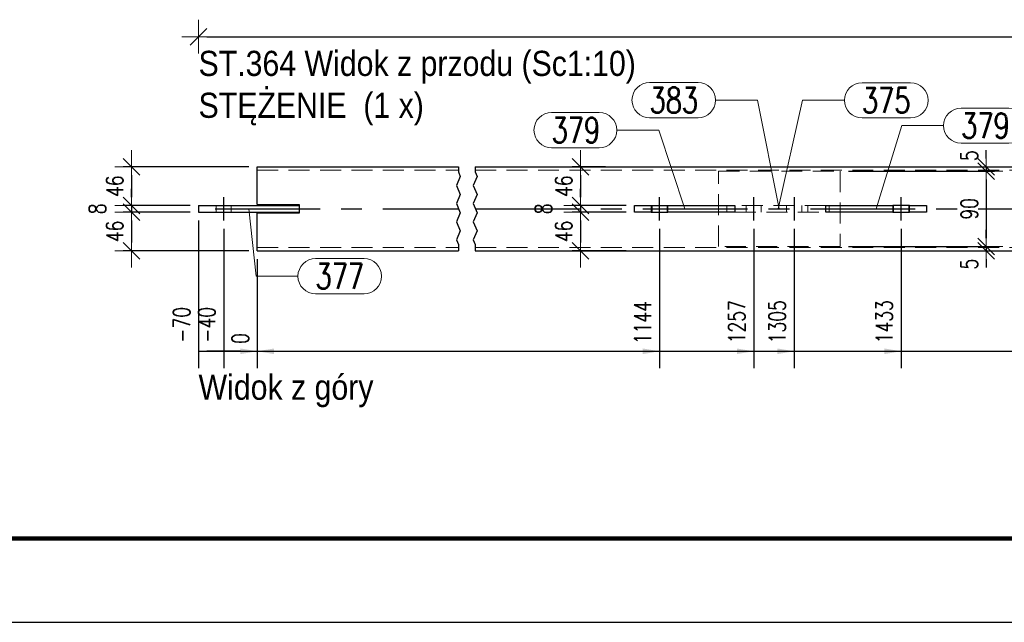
# Model space of a CAD drawing. Header units: millimetres. Extents: x -1005 to 207, y 18226 to 18896.
# Tile 2 of 50: x -832 to -715, y 18226 to 18298. Entities that reach past the tile are written whole.
import ezdxf

# ---------------------------------------------------------------- set-up
doc = ezdxf.new("R2010")
doc.units = ezdxf.units.MM
doc.header["$LTSCALE"] = 10
doc.linetypes.add('HIDDEN', pattern=[0.375, 0.25, -0.125])
doc.linetypes.add('MITTE', pattern=[2, 1.25, -0.25, 0.25, -0.25])
doc.layers.get('Defpoints').update_dxf_attribs({"color": 1})
doc.layers.add('_FORMATKA', color=8, linetype='Continuous', plot=False)
for name, color, linetype, lineweight in [('_RAMKA', 7, 'Continuous', 35), ('PS_DIM', 4, 'Continuous', 13), ('PS_Hidden', 2, 'HIDDEN', 9), ('PS_Pos', 1, 'Continuous', 15), ('PS_Shape', 161, 'Continuous', 30), ('PS_SOLID', 7, 'Continuous', 30), ('PS_TEXT', 3, 'Continuous', 18)]:
    doc.layers.add(name, color=color, linetype=linetype, lineweight=lineweight)
doc.layers.add('PS_Mid', color=5, linetype='MITTE')
doc.styles.add('gil', font='txt', dxfattribs={"width": 0.9})
doc.styles.add('simplex', font='simplex.shx', dxfattribs={"width": 0.75})
doc.dimstyles.new('1_10_GŁ_DS1-LS10', dxfattribs={"dimtxt": 2, "dimasz": 2, "dimexe": 2, "dimexo": 1, "dimgap": 1, "dimtad": 1, "dimjust": 4, "dimdec": 0, "dimlfac": 10, "dimtxsty": 'simplex', "dimblk1": 'NONE', "dimsah": 1, "dimcen": 2, "dimclrd": 256, "dimclre": 256, "dimclrt": 3, "dimadec": 1, "dimazin": 0, "dimtfac": 1, "dimtdec": 0, "dimtmove": 2, "dimatfit": 3, "dimfxl": 1, "dimarcsym": 0})
doc.dimstyles.new('1_10_PRZ_DS1-LS10', dxfattribs={"dimtxt": 2, "dimasz": 1, "dimexe": 2, "dimexo": 5, "dimgap": 1, "dimtad": 1, "dimdec": 0, "dimlfac": 10, "dimtxsty": 'simplex', "dimblk": 'dimznak', "dimcen": 2, "dimse1": 1, "dimse2": 1, "dimclrt": 3, "dimadec": 1, "dimazin": 0, "dimtfac": 1, "dimtdec": 0, "dimtix": 1, "dimtmove": 2, "dimatfit": 3, "dimldrblk": 'dim-grot', "dimfxl": 1, "dimarcsym": 0})
doc.dimstyles.new('1_10_SC', dxfattribs={"dimtxt": 2, "dimasz": 1, "dimexe": 1, "dimexo": 1, "dimgap": 1, "dimtad": 1, "dimdec": 0, "dimlfac": 10, "dimtxsty": 'simplex', "dimblk": 'dimznak', "dimcen": 2, "dimclrd": 256, "dimclre": 256, "dimclrt": 3, "dimadec": 1, "dimazin": 0, "dimtfac": 1, "dimtdec": 0, "dimtix": 1, "dimtmove": 2, "dimatfit": 3, "dimldrblk": 'dim-grot', "dimfxl": 1, "dimarcsym": 0})

# ---------------------------------------------------------------- blocks, each defined once
blk = doc.blocks.new('dimznak')
at = {"color": 0}
for points in [[(0, 2), (0, -2)], [(-2, 0), (2, 0)]]:
    blk.add_lwpolyline(points, dxfattribs=at)
at = {"color": 2}
blk.add_lwpolyline([(1, 1), (-1, -1)], dxfattribs=at)
blk = doc.blocks.new('*D145')
at = {"layer": 'Defpoints', "color": 0, "transparency": 16777216}
for p in [(-803.74, 18280.28), (-818.74, 18275.68), (-810.74, 18275.68)]:
    blk.add_point(p, dxfattribs=at)
at = {"layer": 'PS_DIM', "lineweight": -2, "transparency": 16777216}
for p, q in [((-804.74, 18280.28), (-819.74, 18280.28)), ((-818.74, 18279.28), (-818.74, 18276.68)), ((-811.74, 18275.68), (-819.74, 18275.68))]:
    blk.add_line(p, q, dxfattribs=at)
for p, rotation in [((-818.74, 18280.28), 90), ((-818.74, 18275.68), 270)]:
    blk.add_blockref('dimznak', p, dxfattribs=dict(at, rotation=rotation))
at = {"layer": 'PS_DIM', "color": 3, "transparency": 16777216, "insert": (-820.74, 18277.98), "char_height": 2, "attachment_point": 5, "rotation": 90, "style": 'simplex'}
blk.add_mtext('46', dxfattribs=at)
blk = doc.blocks.new('dim-grot')
blk.add_hatch(color=256).paths.add_polyline_path([(0, 0), (-2, 0.5), (-2, -0.5)])
blk.add_lwpolyline([(0, 0), (-2, 0.5), (-2, -0.5), (0, 0)])
blk = doc.blocks.new('*D146')
at = {"layer": 'Defpoints', "color": 0, "transparency": 16777216}
for p in [(-818.74, 18274.88), (-810.74, 18275.68), (-810.74, 18274.88)]:
    blk.add_point(p, dxfattribs=at)
at = {"layer": 'PS_DIM', "lineweight": -2, "transparency": 16777216}
for p, q in [((-818.74, 18276.68), (-818.74, 18277.68)), ((-811.74, 18275.68), (-819.74, 18275.68)), ((-811.74, 18274.88), (-819.74, 18274.88)), ((-818.74, 18275.68), (-818.74, 18274.88)), ((-818.74, 18273.88), (-818.74, 18272.88))]:
    blk.add_line(p, q, dxfattribs=at)
for p, rotation in [((-818.74, 18275.68), 270), ((-818.74, 18274.88), 90)]:
    blk.add_blockref('dimznak', p, dxfattribs=dict(at, rotation=rotation))
at = {"layer": 'PS_DIM', "color": 3, "transparency": 16777216, "insert": (-822.8, 18275.28), "char_height": 2, "attachment_point": 5, "rotation": 90, "style": 'simplex'}
blk.add_mtext('8', dxfattribs=at)
blk = doc.blocks.new('*D147')
at = {"layer": 'Defpoints', "color": 0, "transparency": 16777216}
for p in [(-810.74, 18274.88), (-818.74, 18270.28), (-803.74, 18270.28)]:
    blk.add_point(p, dxfattribs=at)
at = {"layer": 'PS_DIM', "lineweight": -2, "transparency": 16777216}
for p, q in [((-811.74, 18274.88), (-819.74, 18274.88)), ((-818.74, 18273.88), (-818.74, 18271.28)), ((-804.74, 18270.28), (-819.74, 18270.28))]:
    blk.add_line(p, q, dxfattribs=at)
for p, rotation in [((-818.74, 18274.88), 90), ((-818.74, 18270.28), 270)]:
    blk.add_blockref('dimznak', p, dxfattribs=dict(at, rotation=rotation))
at = {"layer": 'PS_DIM', "color": 3, "transparency": 16777216, "insert": (-820.74, 18272.58), "char_height": 2, "attachment_point": 5, "rotation": 90, "style": 'simplex'}
blk.add_mtext('46', dxfattribs=at)
blk = doc.blocks.new('*D205')
at = {"layer": 'Defpoints', "color": 0, "transparency": 16777216}
for p in [(-761.2, 18280.28), (-765.17, 18275.68), (-758.74, 18275.68)]:
    blk.add_point(p, dxfattribs=at)
at = {"layer": 'PS_DIM', "lineweight": -2, "transparency": 16777216}
for p, q in [((-762.2, 18280.28), (-766.17, 18280.28)), ((-765.17, 18279.28), (-765.17, 18276.68)), ((-759.74, 18275.68), (-766.17, 18275.68))]:
    blk.add_line(p, q, dxfattribs=at)
for p, rotation in [((-765.17, 18280.28), 90), ((-765.17, 18275.68), 270)]:
    blk.add_blockref('dimznak', p, dxfattribs=dict(at, rotation=rotation))
at = {"layer": 'PS_DIM', "color": 3, "transparency": 16777216, "insert": (-767.17, 18277.98), "char_height": 2, "attachment_point": 5, "rotation": 90, "style": 'simplex'}
blk.add_mtext('46', dxfattribs=at)
blk = doc.blocks.new('*D206')
at = {"layer": 'Defpoints', "color": 0, "transparency": 16777216}
for p in [(-765.17, 18274.88), (-758.74, 18275.68), (-758.74, 18274.88)]:
    blk.add_point(p, dxfattribs=at)
at = {"layer": 'PS_DIM', "lineweight": -2, "transparency": 16777216}
for p, q in [((-765.17, 18276.68), (-765.17, 18277.68)), ((-759.74, 18275.68), (-766.17, 18275.68)), ((-759.74, 18274.88), (-766.17, 18274.88)), ((-765.17, 18275.68), (-765.17, 18274.88)), ((-765.17, 18273.88), (-765.17, 18272.88))]:
    blk.add_line(p, q, dxfattribs=at)
for p, rotation in [((-765.17, 18275.68), 270), ((-765.17, 18274.88), 90)]:
    blk.add_blockref('dimznak', p, dxfattribs=dict(at, rotation=rotation))
at = {"layer": 'PS_DIM', "color": 3, "transparency": 16777216, "insert": (-769.59, 18275.28), "char_height": 2, "attachment_point": 5, "rotation": 90, "style": 'simplex'}
blk.add_mtext('8', dxfattribs=at)
blk = doc.blocks.new('*D207')
at = {"layer": 'Defpoints', "color": 0, "transparency": 16777216}
for p in [(-758.74, 18274.88), (-765.17, 18270.28), (-758.74, 18270.28)]:
    blk.add_point(p, dxfattribs=at)
at = {"layer": 'PS_DIM', "lineweight": -2, "transparency": 16777216}
for p, q in [((-759.74, 18274.88), (-766.17, 18274.88)), ((-765.17, 18273.88), (-765.17, 18271.28)), ((-759.74, 18270.28), (-766.17, 18270.28))]:
    blk.add_line(p, q, dxfattribs=at)
for p, rotation in [((-765.17, 18274.88), 90), ((-765.17, 18270.28), 270)]:
    blk.add_blockref('dimznak', p, dxfattribs=dict(at, rotation=rotation))
at = {"layer": 'PS_DIM', "color": 3, "transparency": 16777216, "insert": (-767.17, 18272.58), "char_height": 2, "attachment_point": 5, "rotation": 90, "style": 'simplex'}
blk.add_mtext('46', dxfattribs=at)
blk = doc.blocks.new('*D275')
at = {"layer": 'Defpoints', "color": 0, "transparency": 16777216}
for p in [(-734.21, 18279.78), (-732.11, 18280.28), (-716.78, 18279.78)]:
    blk.add_point(p, dxfattribs=at)
at = {"layer": 'PS_DIM', "lineweight": -2, "transparency": 16777216}
for p, q in [((-716.78, 18281.28), (-716.78, 18282.28)), ((-733.21, 18279.78), (-715.78, 18279.78)), ((-731.11, 18280.28), (-715.78, 18280.28)), ((-716.78, 18280.28), (-716.78, 18279.78)), ((-716.78, 18278.78), (-716.78, 18277.78))]:
    blk.add_line(p, q, dxfattribs=at)
for p, rotation in [((-716.78, 18280.28), 270), ((-716.78, 18279.78), 90)]:
    blk.add_blockref('dimznak', p, dxfattribs=dict(at, rotation=rotation))
at = {"layer": 'PS_DIM', "color": 3, "transparency": 16777216, "insert": (-718.78, 18281.62), "char_height": 2, "attachment_point": 5, "rotation": 90, "style": 'simplex'}
blk.add_mtext('5', dxfattribs=at)
blk = doc.blocks.new('*D276')
at = {"layer": 'Defpoints', "color": 0, "transparency": 16777216}
for p in [(-734.21, 18279.78), (-734.21, 18270.78), (-716.78, 18270.78)]:
    blk.add_point(p, dxfattribs=at)
at = {"layer": 'PS_DIM', "lineweight": -2, "transparency": 16777216}
for p, q in [((-733.21, 18279.78), (-715.78, 18279.78)), ((-716.78, 18278.78), (-716.78, 18271.78)), ((-733.21, 18270.78), (-715.78, 18270.78))]:
    blk.add_line(p, q, dxfattribs=at)
for p, rotation in [((-716.78, 18279.78), 90), ((-716.78, 18270.78), 270)]:
    blk.add_blockref('dimznak', p, dxfattribs=dict(at, rotation=rotation))
at = {"layer": 'PS_DIM', "color": 3, "transparency": 16777216, "insert": (-718.78, 18275.28), "char_height": 2, "attachment_point": 5, "rotation": 90, "style": 'simplex'}
blk.add_mtext('90', dxfattribs=at)
blk = doc.blocks.new('*D277')
at = {"layer": 'Defpoints', "color": 0, "transparency": 16777216}
for p in [(-734.21, 18270.78), (-732.34, 18270.28), (-716.78, 18270.28)]:
    blk.add_point(p, dxfattribs=at)
at = {"layer": 'PS_DIM', "lineweight": -2, "transparency": 16777216}
for p, q in [((-716.78, 18271.78), (-716.78, 18272.78)), ((-733.21, 18270.78), (-715.78, 18270.78)), ((-731.34, 18270.28), (-715.78, 18270.28)), ((-716.78, 18270.78), (-716.78, 18270.28)), ((-716.78, 18269.28), (-716.78, 18268.28))]:
    blk.add_line(p, q, dxfattribs=at)
for p, rotation in [((-716.78, 18270.78), 270), ((-716.78, 18270.28), 90)]:
    blk.add_blockref('dimznak', p, dxfattribs=dict(at, rotation=rotation))
at = {"layer": 'PS_DIM', "color": 3, "transparency": 16777216, "insert": (-718.78, 18268.68), "char_height": 2, "attachment_point": 5, "rotation": 90, "style": 'simplex'}
blk.add_mtext('5', dxfattribs=at)
blk = doc.blocks.new('*D340')
at = {"layer": 'Defpoints', "color": 0, "transparency": 16777216}
for p in [(-810.74, 18274.88), (-803.74, 18270.28), (-803.74, 18258.28)]:
    blk.add_point(p, dxfattribs=at)
at = {"layer": 'PS_DIM', "lineweight": -2, "transparency": 16777216}
for p, q in [((-810.74, 18273.88), (-810.74, 18256.28)), ((-803.74, 18269.28), (-803.74, 18256.28)), ((-810.74, 18258.28), (-805.74, 18258.28))]:
    blk.add_line(p, q, dxfattribs=at)
at = {"layer": 'PS_DIM', "transparency": 16777216}
blk.add_solid([(-805.74, 18258.61), (-805.74, 18257.94), (-803.74, 18258.28)], dxfattribs=at)
at = {"layer": 'PS_DIM', "color": 3, "transparency": 16777216, "insert": (-812.76, 18261.44), "char_height": 2, "attachment_point": 5, "rotation": 90, "style": 'simplex'}
blk.add_mtext('-70', dxfattribs=at)
blk = doc.blocks.new('_None')
blk = doc.blocks.new('*D341')
at = {"layer": 'Defpoints', "color": 0, "transparency": 16777216}
for p in [(-807.74, 18273.88), (-803.74, 18270.28), (-803.74, 18258.28)]:
    blk.add_point(p, dxfattribs=at)
at = {"layer": 'PS_DIM', "lineweight": -2, "transparency": 16777216}
for p, q in [((-807.74, 18272.88), (-807.74, 18256.28)), ((-803.74, 18269.28), (-803.74, 18256.28)), ((-807.74, 18258.28), (-809.74, 18258.28)), ((-807.74, 18258.28), (-803.74, 18258.28)), ((-801.74, 18258.28), (-799.74, 18258.28))]:
    blk.add_line(p, q, dxfattribs=at)
at = {"layer": 'PS_DIM', "transparency": 16777216}
blk.add_solid([(-801.74, 18258.61), (-801.74, 18257.94), (-803.74, 18258.28)], dxfattribs=at)
at = {"layer": 'PS_DIM', "color": 3, "transparency": 16777216, "insert": (-809.76, 18261.44), "char_height": 2, "attachment_point": 5, "rotation": 90, "style": 'simplex'}
blk.add_mtext('-40', dxfattribs=at)
blk = doc.blocks.new('*D342')
at = {"layer": 'Defpoints', "color": 0, "transparency": 16777216}
for p in [(-803.74, 18270.28), (-803.74, 18270.28), (-803.74, 18258.28)]:
    blk.add_point(p, dxfattribs=at)
at = {"layer": 'PS_DIM', "lineweight": -2, "transparency": 16777216}
for p, q in [((-803.74, 18269.28), (-803.74, 18256.28)), ((-803.74, 18269.28), (-803.74, 18256.28)), ((-805.74, 18258.28), (-807.74, 18258.28)), ((-803.74, 18258.28), (-801.74, 18258.28))]:
    blk.add_line(p, q, dxfattribs=at)
at = {"layer": 'PS_DIM', "transparency": 16777216}
blk.add_solid([(-805.74, 18258.61), (-805.74, 18257.94), (-803.74, 18258.28)], dxfattribs=at)
at = {"layer": 'PS_DIM', "color": 3, "transparency": 16777216, "insert": (-805.76, 18259.8), "char_height": 2, "attachment_point": 5, "rotation": 90, "style": 'simplex'}
blk.add_mtext('0', dxfattribs=at)
blk = doc.blocks.new('*D343')
at = {"layer": 'Defpoints', "color": 0, "transparency": 16777216}
for p in [(-755.74, 18273.88), (-803.74, 18270.28), (-755.74, 18258.28)]:
    blk.add_point(p, dxfattribs=at)
at = {"layer": 'PS_DIM', "lineweight": -2, "transparency": 16777216}
for p, q in [((-755.74, 18272.88), (-755.74, 18256.28)), ((-803.74, 18269.28), (-803.74, 18256.28)), ((-803.74, 18258.28), (-757.74, 18258.28))]:
    blk.add_line(p, q, dxfattribs=at)
at = {"layer": 'PS_DIM', "transparency": 16777216}
blk.add_solid([(-757.74, 18258.61), (-757.74, 18257.94), (-755.74, 18258.28)], dxfattribs=at)
at = {"layer": 'PS_DIM', "color": 3, "transparency": 16777216, "insert": (-757.76, 18261.69), "char_height": 2, "attachment_point": 5, "rotation": 90, "style": 'simplex'}
blk.add_mtext('1144', dxfattribs=at)
blk = doc.blocks.new('*D344')
at = {"layer": 'Defpoints', "color": 0, "transparency": 16777216}
for p in [(-744.51, 18273.88), (-803.74, 18270.28), (-744.51, 18258.28)]:
    blk.add_point(p, dxfattribs=at)
at = {"layer": 'PS_DIM', "lineweight": -2, "transparency": 16777216}
for p, q in [((-744.51, 18272.88), (-744.51, 18256.28)), ((-803.74, 18269.28), (-803.74, 18256.28)), ((-803.74, 18258.28), (-746.51, 18258.28))]:
    blk.add_line(p, q, dxfattribs=at)
at = {"layer": 'PS_DIM', "transparency": 16777216}
blk.add_solid([(-746.51, 18258.61), (-746.51, 18257.94), (-744.51, 18258.28)], dxfattribs=at)
at = {"layer": 'PS_DIM', "color": 3, "transparency": 16777216, "insert": (-746.53, 18261.8), "char_height": 2, "attachment_point": 5, "rotation": 90, "style": 'simplex'}
blk.add_mtext('1257', dxfattribs=at)
blk = doc.blocks.new('*D345')
at = {"layer": 'Defpoints', "color": 0, "transparency": 16777216}
for p in [(-739.68, 18273.88), (-803.74, 18270.28), (-739.68, 18258.28)]:
    blk.add_point(p, dxfattribs=at)
at = {"layer": 'PS_DIM', "lineweight": -2, "transparency": 16777216}
for p, q in [((-739.68, 18272.88), (-739.68, 18256.28)), ((-803.74, 18269.28), (-803.74, 18256.28)), ((-803.74, 18258.28), (-741.68, 18258.28))]:
    blk.add_line(p, q, dxfattribs=at)
at = {"layer": 'PS_DIM', "transparency": 16777216}
blk.add_solid([(-741.68, 18258.61), (-741.68, 18257.94), (-739.68, 18258.28)], dxfattribs=at)
at = {"layer": 'PS_DIM', "color": 3, "transparency": 16777216, "insert": (-741.7, 18261.8), "char_height": 2, "attachment_point": 5, "rotation": 90, "style": 'simplex'}
blk.add_mtext('1305', dxfattribs=at)
blk = doc.blocks.new('*D346')
at = {"layer": 'Defpoints', "color": 0, "transparency": 16777216}
for p in [(-726.91, 18273.88), (-803.74, 18270.28), (-726.91, 18258.28)]:
    blk.add_point(p, dxfattribs=at)
at = {"layer": 'PS_DIM', "lineweight": -2, "transparency": 16777216}
for p, q in [((-726.91, 18272.88), (-726.91, 18256.28)), ((-803.74, 18269.28), (-803.74, 18256.28)), ((-803.74, 18258.28), (-728.91, 18258.28))]:
    blk.add_line(p, q, dxfattribs=at)
at = {"layer": 'PS_DIM', "transparency": 16777216}
blk.add_solid([(-728.91, 18258.61), (-728.91, 18257.94), (-726.91, 18258.28)], dxfattribs=at)
at = {"layer": 'PS_DIM', "color": 3, "transparency": 16777216, "insert": (-728.93, 18261.8), "char_height": 2, "attachment_point": 5, "rotation": 90, "style": 'simplex'}
blk.add_mtext('1433', dxfattribs=at)
blk = doc.blocks.new('*D347')
at = {"layer": 'Defpoints', "color": 0, "transparency": 16777216}
for p in [(-680.91, 18273.88), (-803.74, 18270.28), (-680.91, 18258.28)]:
    blk.add_point(p, dxfattribs=at)
at = {"layer": 'PS_DIM', "lineweight": -2, "transparency": 16777216}
for p, q in [((-680.91, 18272.88), (-680.91, 18256.28)), ((-803.74, 18269.28), (-803.74, 18256.28)), ((-803.74, 18258.28), (-682.91, 18258.28))]:
    blk.add_line(p, q, dxfattribs=at)
at = {"layer": 'PS_DIM', "transparency": 16777216}
blk.add_solid([(-682.91, 18258.61), (-682.91, 18257.94), (-680.91, 18258.28)], dxfattribs=at)
at = {"layer": 'PS_DIM', "color": 3, "transparency": 16777216, "insert": (-682.93, 18261.94), "char_height": 2, "attachment_point": 5, "rotation": 90, "style": 'simplex'}
blk.add_mtext('4057', dxfattribs=at)
blk = doc.blocks.new('*D348')
at = {"layer": 'Defpoints', "color": 0, "transparency": 16777216}
for p in [(-668.14, 18273.88), (-803.74, 18270.28), (-668.14, 18258.28)]:
    blk.add_point(p, dxfattribs=at)
at = {"layer": 'PS_DIM', "lineweight": -2, "transparency": 16777216}
for p, q in [((-668.14, 18272.88), (-668.14, 18256.28)), ((-803.74, 18269.28), (-803.74, 18256.28)), ((-803.74, 18258.28), (-670.14, 18258.28))]:
    blk.add_line(p, q, dxfattribs=at)
at = {"layer": 'PS_DIM', "transparency": 16777216}
blk.add_solid([(-670.14, 18258.61), (-670.14, 18257.94), (-668.14, 18258.28)], dxfattribs=at)
at = {"layer": 'PS_DIM', "color": 3, "transparency": 16777216, "insert": (-670.16, 18261.8), "char_height": 2, "attachment_point": 5, "rotation": 90, "style": 'simplex'}
blk.add_mtext('4185', dxfattribs=at)
blk = doc.blocks.new('*D349')
at = {"layer": 'Defpoints', "color": 0, "transparency": 16777216}
for p in [(-663.31, 18273.88), (-803.74, 18270.28), (-663.31, 18258.28)]:
    blk.add_point(p, dxfattribs=at)
at = {"layer": 'PS_DIM', "lineweight": -2, "transparency": 16777216}
for p, q in [((-663.31, 18272.88), (-663.31, 18256.28)), ((-803.74, 18269.28), (-803.74, 18256.28)), ((-803.74, 18258.28), (-665.31, 18258.28))]:
    blk.add_line(p, q, dxfattribs=at)
at = {"layer": 'PS_DIM', "transparency": 16777216}
blk.add_solid([(-665.31, 18258.61), (-665.31, 18257.94), (-663.31, 18258.28)], dxfattribs=at)
at = {"layer": 'PS_DIM', "color": 3, "transparency": 16777216, "insert": (-665.33, 18261.94), "char_height": 2, "attachment_point": 5, "rotation": 90, "style": 'simplex'}
blk.add_mtext('4233', dxfattribs=at)
blk = doc.blocks.new('*D350')
at = {"layer": 'Defpoints', "color": 0, "transparency": 16777216}
for p in [(-652.08, 18273.88), (-803.74, 18270.28), (-652.08, 18258.28)]:
    blk.add_point(p, dxfattribs=at)
at = {"layer": 'PS_DIM', "lineweight": -2, "transparency": 16777216}
for p, q in [((-652.08, 18272.88), (-652.08, 18256.28)), ((-803.74, 18269.28), (-803.74, 18256.28)), ((-803.74, 18258.28), (-654.08, 18258.28))]:
    blk.add_line(p, q, dxfattribs=at)
at = {"layer": 'PS_DIM', "transparency": 16777216}
blk.add_solid([(-654.08, 18258.61), (-654.08, 18257.94), (-652.08, 18258.28)], dxfattribs=at)
at = {"layer": 'PS_DIM', "color": 3, "transparency": 16777216, "insert": (-654.1, 18261.9), "char_height": 2, "attachment_point": 5, "rotation": 90, "style": 'simplex'}
blk.add_mtext('4346', dxfattribs=at)
blk = doc.blocks.new('*D351')
at = {"layer": 'Defpoints', "color": 0, "transparency": 16777216}
for p in [(-600.08, 18273.88), (-803.74, 18270.28), (-600.08, 18258.28)]:
    blk.add_point(p, dxfattribs=at)
at = {"layer": 'PS_DIM', "lineweight": -2, "transparency": 16777216}
for p, q in [((-600.08, 18272.88), (-600.08, 18256.28)), ((-803.74, 18269.28), (-803.74, 18256.28)), ((-803.74, 18258.28), (-602.08, 18258.28))]:
    blk.add_line(p, q, dxfattribs=at)
at = {"layer": 'PS_DIM', "transparency": 16777216}
blk.add_solid([(-602.08, 18258.61), (-602.08, 18257.94), (-600.08, 18258.28)], dxfattribs=at)
at = {"layer": 'PS_DIM', "color": 3, "transparency": 16777216, "insert": (-602.1, 18261.94), "char_height": 2, "attachment_point": 5, "rotation": 90, "style": 'simplex'}
blk.add_mtext('5530', dxfattribs=at)
blk = doc.blocks.new('*D352')
at = {"layer": 'Defpoints', "color": 0, "transparency": 16777216}
for p in [(-597.08, 18274.88), (-803.74, 18270.28), (-597.08, 18258.28)]:
    blk.add_point(p, dxfattribs=at)
at = {"layer": 'PS_DIM', "lineweight": -2, "transparency": 16777216}
for p, q in [((-597.08, 18273.88), (-597.08, 18256.28)), ((-803.74, 18269.28), (-803.74, 18256.28)), ((-803.74, 18258.28), (-599.08, 18258.28))]:
    blk.add_line(p, q, dxfattribs=at)
at = {"layer": 'PS_DIM', "transparency": 16777216}
blk.add_solid([(-599.08, 18258.61), (-599.08, 18257.94), (-597.08, 18258.28)], dxfattribs=at)
at = {"layer": 'PS_DIM', "color": 3, "transparency": 16777216, "insert": (-594.86, 18261.94), "char_height": 2, "attachment_point": 5, "rotation": 90, "style": 'simplex'}
blk.add_mtext('5560', dxfattribs=at)
blk = doc.blocks.new('*D564')
at = {"layer": 'Defpoints', "color": 0, "transparency": 16777216}
for p in [(-810.74, 18326.82), (-597.08, 18326.82), (-597.08, 18295.82)]:
    blk.add_point(p, dxfattribs=at)
at = {"layer": 'PS_DIM', "color": 0, "lineweight": -2, "transparency": 16777216}
blk.add_line((-809.74, 18295.82), (-598.08, 18295.82), dxfattribs=at)
at = {"layer": 'PS_DIM', "color": 0, "lineweight": -2, "transparency": 16777216, "rotation": 180}
blk.add_blockref('dimznak', (-810.74, 18295.82), dxfattribs=at)
at = {"layer": 'PS_DIM', "color": 0, "lineweight": -2, "transparency": 16777216}
blk.add_blockref('dimznak', (-597.08, 18295.82), dxfattribs=at)
at = {"layer": 'PS_DIM', "color": 3, "transparency": 16777216, "insert": (-703.91, 18297.86), "char_height": 2, "attachment_point": 5, "style": 'simplex'}
blk.add_mtext('5630', dxfattribs=at)
blk = doc.blocks.new('*U16')
at = {"layer": '_FORMATKA', "lineweight": -3}
blk.add_lwpolyline([(-1200, 0), (0, 0), (0, 594), (-1200, 594)], close=True, dxfattribs=at)
at = {"layer": '_RAMKA', "lineweight": -3, "const_width": 0.5}
blk.add_lwpolyline([(-1170, 10), (-10, 10), (-10, 584), (-1170, 584)], close=True, dxfattribs=at)
blk = doc.blocks.new('*X656')
at = {"color": 1}
for p, q in [((-779.74, 18280.28), (-779.74, 18279.69)), ((-779.74, 18279.69), (-779.51, 18279.15)), ((-777.74, 18280.28), (-777.74, 18279.69)), ((-777.74, 18279.69), (-777.51, 18279.15)), ((-779.51, 18279.15), (-779.97, 18278.06)), ((-777.51, 18279.15), (-777.97, 18278.06)), ((-779.97, 18278.06), (-779.51, 18276.98)), ((-777.97, 18278.06), (-777.51, 18276.98)), ((-779.51, 18276.98), (-779.97, 18275.9)), ((-777.51, 18276.98), (-777.97, 18275.9)), ((-779.97, 18275.9), (-779.51, 18274.81)), ((-777.97, 18275.9), (-777.51, 18274.81)), ((-779.51, 18274.81), (-779.97, 18273.73)), ((-779.97, 18273.73), (-779.51, 18272.65)), ((-777.51, 18274.81), (-777.97, 18273.73)), ((-777.97, 18273.73), (-777.51, 18272.65)), ((-779.51, 18272.65), (-779.97, 18271.56)), ((-777.51, 18272.65), (-777.97, 18271.56)), ((-779.97, 18271.56), (-779.74, 18271.02)), ((-777.97, 18271.56), (-777.74, 18271.02)), ((-779.74, 18271.02), (-779.74, 18270.28)), ((-777.74, 18271.02), (-777.74, 18270.28))]:
    blk.add_line(p, q, dxfattribs=at)
at = {"layer": 'PS_Hidden', "color": 2, "linetype": 'HIDDEN'}
for p, q in [((-803.74, 18279.88), (-779.74, 18279.88)), ((-777.74, 18279.88), (-704.91, 18279.88)), ((-748.71, 18270.78), (-748.71, 18279.78)), ((-748.71, 18279.78), (-734.21, 18279.78)), ((-734.21, 18279.78), (-734.21, 18270.78)), ((-808.64, 18275.68), (-808.64, 18274.88)), ((-806.84, 18275.68), (-806.84, 18274.88)), ((-756.64, 18275.68), (-756.64, 18274.88)), ((-754.84, 18275.68), (-754.84, 18274.88)), ((-747.71, 18275.68), (-747.71, 18274.88)), ((-735.91, 18275.68), (-746.74, 18275.68)), ((-746.74, 18274.88), (-735.91, 18274.88)), ((-745.41, 18275.68), (-745.41, 18274.88)), ((-743.61, 18275.68), (-743.61, 18274.88)), ((-740.58, 18274.88), (-740.58, 18275.68)), ((-738.78, 18274.88), (-738.78, 18275.68)), ((-738.06, 18274.88), (-738.06, 18275.68)), ((-735.5, 18275.68), (-735.5, 18274.88)), ((-727.81, 18275.68), (-727.81, 18274.88)), ((-726.01, 18275.68), (-726.01, 18274.88)), ((-803.74, 18270.68), (-779.74, 18270.68)), ((-777.74, 18270.68), (-704.91, 18270.68)), ((-734.21, 18270.78), (-748.71, 18270.78))]:
    blk.add_line(p, q, dxfattribs=at)
at = {"layer": 'PS_Mid', "color": 5, "linetype": 'MITTE'}
for p, q in [((-807.74, 18273.88), (-807.74, 18276.68)), ((-807.74, 18273.88), (-807.74, 18276.68)), ((-755.74, 18273.88), (-755.74, 18276.68)), ((-744.51, 18273.88), (-744.51, 18276.68)), ((-739.68, 18276.68), (-739.68, 18273.88)), ((-726.91, 18273.88), (-726.91, 18276.68)), ((-808.74, 18275.28), (-779.74, 18275.28)), ((-777.74, 18275.28), (-704.91, 18275.28))]:
    blk.add_line(p, q, dxfattribs=at)
at = {"layer": 'PS_SOLID', "color": 7, "linetype": 'Continuous'}
for p, q in [((-803.74, 18275.78), (-803.74, 18280.28)), ((-803.74, 18280.28), (-779.74, 18280.28)), ((-777.74, 18280.28), (-704.91, 18280.28)), ((-810.74, 18275.68), (-798.74, 18275.68)), ((-810.74, 18275.68), (-810.74, 18274.88)), ((-810.74, 18274.88), (-798.74, 18274.88)), ((-803.74, 18275.78), (-798.74, 18275.78)), ((-798.74, 18275.78), (-798.74, 18275.68)), ((-798.74, 18275.68), (-798.74, 18274.88)), ((-798.74, 18274.88), (-798.74, 18274.78)), ((-758.74, 18274.88), (-758.74, 18275.68)), ((-758.74, 18275.68), (-756.74, 18275.68)), ((-756.74, 18274.88), (-758.74, 18274.88)), ((-756.74, 18275.68), (-754.74, 18275.68)), ((-756.74, 18275.68), (-756.74, 18274.88)), ((-756.74, 18274.88), (-754.74, 18274.88)), ((-754.74, 18274.88), (-754.74, 18275.68)), ((-754.74, 18275.68), (-746.74, 18275.68)), ((-746.74, 18274.88), (-754.74, 18274.88)), ((-746.74, 18275.68), (-746.74, 18274.88)), ((-735.91, 18274.88), (-735.91, 18275.68)), ((-735.91, 18275.68), (-727.91, 18275.68)), ((-727.91, 18274.88), (-735.91, 18274.88)), ((-727.91, 18275.68), (-727.91, 18274.88)), ((-725.91, 18275.68), (-727.91, 18275.68)), ((-727.91, 18274.88), (-725.91, 18274.88)), ((-725.91, 18274.88), (-725.91, 18275.68)), ((-725.91, 18275.68), (-723.91, 18275.68)), ((-723.91, 18274.88), (-725.91, 18274.88)), ((-723.91, 18275.68), (-723.91, 18274.88)), ((-803.74, 18270.28), (-803.74, 18274.78)), ((-798.74, 18274.78), (-803.74, 18274.78)), ((-803.74, 18270.28), (-779.74, 18270.28)), ((-777.74, 18270.28), (-704.91, 18270.28))]:
    blk.add_line(p, q, dxfattribs=at)
blk = doc.blocks.new('*X657')
at = {"color": 1}
for p, q in [((-719.75, 18287.31), (-714.07, 18287.31)), ((-729.91, 18275.28), (-726.85, 18285.21)), ((-726.85, 18285.21), (-721.85, 18285.21)), ((-719.75, 18283.11), (-714.07, 18283.11))]:
    blk.add_line(p, q, dxfattribs=at)
for centre, start, end in [((-719.75, 18285.21), 90, 270), ((-714.07, 18285.21), 270, 90)]:
    blk.add_arc(centre, 2.1, start, end, dxfattribs=at)
at = {"color": 30, "style": 'simplex', "width": 0.75}
blk.add_text('379', height=3, dxfattribs=at).set_placement((-719.75, 18283.71))
blk = doc.blocks.new('*X658')
at = {"color": 1}
for p, q in [((-756.93, 18290.35), (-751.15, 18290.35)), ((-749.05, 18288.25), (-744.05, 18288.25)), ((-741.46, 18275.28), (-744.05, 18288.25)), ((-756.93, 18286.15), (-751.15, 18286.15))]:
    blk.add_line(p, q, dxfattribs=at)
for centre, start, end in [((-756.93, 18288.25), 90, 270), ((-751.15, 18288.25), 270, 90)]:
    blk.add_arc(centre, 2.1, start, end, dxfattribs=at)
at = {"color": 30, "style": 'simplex', "width": 0.75}
blk.add_text('383', height=3, dxfattribs=at).set_placement((-756.93, 18286.75))
blk = doc.blocks.new('*X659')
at = {"color": 1}
for p, q in [((-731.58, 18290.33), (-725.8, 18290.33)), ((-741.6, 18275.28), (-738.68, 18288.23)), ((-738.68, 18288.23), (-733.68, 18288.23)), ((-731.58, 18286.13), (-725.8, 18286.13))]:
    blk.add_line(p, q, dxfattribs=at)
for centre, start, end in [((-731.58, 18288.23), 90, 270), ((-725.8, 18288.23), 270, 90)]:
    blk.add_arc(centre, 2.1, start, end, dxfattribs=at)
at = {"color": 30, "style": 'simplex', "width": 0.75}
blk.add_text('375', height=3, dxfattribs=at).set_placement((-731.58, 18286.73))
blk = doc.blocks.new('*X660')
at = {"color": 1}
for p, q in [((-768.62, 18286.77), (-762.94, 18286.77)), ((-760.84, 18284.67), (-755.84, 18284.67)), ((-752.74, 18275.28), (-755.84, 18284.67)), ((-768.62, 18282.57), (-762.94, 18282.57))]:
    blk.add_line(p, q, dxfattribs=at)
for centre, start, end in [((-768.62, 18284.67), 90, 270), ((-762.94, 18284.67), 270, 90)]:
    blk.add_arc(centre, 2.1, start, end, dxfattribs=at)
at = {"color": 30, "style": 'simplex', "width": 0.75}
blk.add_text('379', height=3, dxfattribs=at).set_placement((-768.62, 18283.17))
blk = doc.blocks.new('*X663')
at = {"color": 1}
for p, q in [((-804.74, 18275.28), (-803.88, 18267.24)), ((-796.78, 18269.34), (-791, 18269.34)), ((-803.88, 18267.24), (-798.88, 18267.24)), ((-796.78, 18265.14), (-791, 18265.14))]:
    blk.add_line(p, q, dxfattribs=at)
for centre, start, end in [((-796.78, 18267.24), 90, 270), ((-791, 18267.24), 270, 90)]:
    blk.add_arc(centre, 2.1, start, end, dxfattribs=at)
at = {"color": 30, "style": 'simplex', "width": 0.75}
blk.add_text('377', height=3, dxfattribs=at).set_placement((-796.78, 18265.74))
blk = doc.blocks.new('*X668')
at = {"color": 3, "style": 'gil', "width": 0.9}
blk.add_text('Widok z góry', height=3, dxfattribs=at).set_placement((-810.74, 18252.49))

msp = doc.modelspace()

# ---------------------------------------------------------------- block references
at = {"layer": 'PS_DIM'}
msp.add_blockref('*U16', (200.59, 18225.93), dxfattribs=at)
at = {"layer": 'PS_Pos'}
for name in ['*X658', '*X659', '*X660', '*X657', '*X663']:
    msp.add_blockref(name, (0, 0), dxfattribs=at)
at = {"layer": 'PS_Shape', "color": 40}
msp.add_blockref('*X656', (0, 0), dxfattribs=at)
at = {"layer": 'PS_TEXT'}
msp.add_blockref('*X668', (0, 0), dxfattribs=at)

# ---------------------------------------------------------------- texts
at = {"color": 3, "style": 'gil', "width": 0.9}
for s, p in [('ST.364 Widok z przodu (Sc1:10)', (-810.74, 18291.14)), ('STĘŻENIE  (1 x)', (-810.74, 18286.14))]:
    msp.add_text(s, height=3, dxfattribs=at).set_placement(p)

# ---------------------------------------------------------------- dimensions: what is measured, and where the dimension line sits
at = {"layer": 'PS_DIM'}
dim = msp.add_linear_dim(base=(-597.08, 18295.82), p1=(-810.74, 18326.82), p2=(-597.08, 18326.82), text='5630', dimstyle='1_10_PRZ_DS1-LS10', dxfattribs=at)
dim.commit()
dim.dimension.update_dxf_attribs({"geometry": '*D564', "text_midpoint": (-703.91, 18297.86), "dimtype": 128})
for base, p1, p2, picture, middle in [((-818.74, 18275.68), (-803.74, 18280.28), (-810.74, 18275.68), '*D145', (-820.74, 18277.98)), ((-765.17, 18275.68), (-761.2, 18280.28), (-758.74, 18275.68), '*D205', (-767.17, 18277.98)), ((-716.78, 18270.78), (-734.21, 18279.78), (-734.21, 18270.78), '*D276', (-718.78, 18275.28)), ((-818.74, 18270.28), (-810.74, 18274.88), (-803.74, 18270.28), '*D147', (-820.74, 18272.58)), ((-765.17, 18270.28), (-758.74, 18274.88), (-758.74, 18270.28), '*D207', (-767.17, 18272.58))]:
    dim = msp.add_linear_dim(base=base, p1=p1, p2=p2, angle=90, dimstyle='1_10_SC', dxfattribs=at)
    dim.commit()
    dim.dimension.update_dxf_attribs({"geometry": picture, "text_midpoint": middle})
for base, p1, p2, picture, middle in [((-716.78, 18279.78), (-732.11, 18280.28), (-734.21, 18279.78), '*D275', (-718.78, 18281.62)), ((-818.74, 18274.88), (-810.74, 18275.68), (-810.74, 18274.88), '*D146', (-822.8, 18275.28)), ((-765.17, 18274.88), (-758.74, 18275.68), (-758.74, 18274.88), '*D206', (-769.59, 18275.28)), ((-716.78, 18270.28), (-734.21, 18270.78), (-732.34, 18270.28), '*D277', (-718.78, 18268.68))]:
    dim = msp.add_linear_dim(base=base, p1=p1, p2=p2, angle=90, dimstyle='1_10_SC', dxfattribs=at)
    dim.commit()
    dim.dimension.update_dxf_attribs({"geometry": picture, "text_midpoint": middle, "dimtype": 128})
for base, p1, p2, text, picture, middle in [((-803.74, 18258.28), (-810.74, 18274.88), (-803.74, 18270.28), '-70', '*D340', (-812.76, 18261.44)), ((-597.08, 18258.28), (-803.74, 18270.28), (-597.08, 18274.88), '5560', '*D352', (-594.86, 18261.94)), ((-803.74, 18258.28), (-807.74, 18273.88), (-803.74, 18270.28), '-40', '*D341', (-809.76, 18261.44)), ((-755.74, 18258.28), (-803.74, 18270.28), (-755.74, 18273.88), '1144', '*D343', (-757.76, 18261.69)), ((-744.51, 18258.28), (-803.74, 18270.28), (-744.51, 18273.88), '1257', '*D344', (-746.53, 18261.8)), ((-739.68, 18258.28), (-803.74, 18270.28), (-739.68, 18273.88), '1305', '*D345', (-741.7, 18261.8)), ((-726.91, 18258.28), (-803.74, 18270.28), (-726.91, 18273.88), '1433', '*D346', (-728.93, 18261.8)), ((-680.91, 18258.28), (-803.74, 18270.28), (-680.91, 18273.88), '4057', '*D347', (-682.93, 18261.94)), ((-668.14, 18258.28), (-803.74, 18270.28), (-668.14, 18273.88), '4185', '*D348', (-670.16, 18261.8)), ((-663.31, 18258.28), (-803.74, 18270.28), (-663.31, 18273.88), '4233', '*D349', (-665.33, 18261.94)), ((-652.08, 18258.28), (-803.74, 18270.28), (-652.08, 18273.88), '4346', '*D350', (-654.1, 18261.9)), ((-600.08, 18258.28), (-803.74, 18270.28), (-600.08, 18273.88), '5530', '*D351', (-602.1, 18261.94)), ((-803.74, 18258.28), (-803.74, 18270.28), (-803.74, 18270.28), '0', '*D342', (-805.76, 18259.8))]:
    dim = msp.add_linear_dim(base=base, p1=p1, p2=p2, text=text, dimstyle='1_10_GŁ_DS1-LS10', dxfattribs=at)
    dim.commit()
    dim.dimension.update_dxf_attribs({"geometry": picture, "text_midpoint": middle, "dimtype": 128, "text_rotation": 90})

doc.saveas('drawing.dxf')
